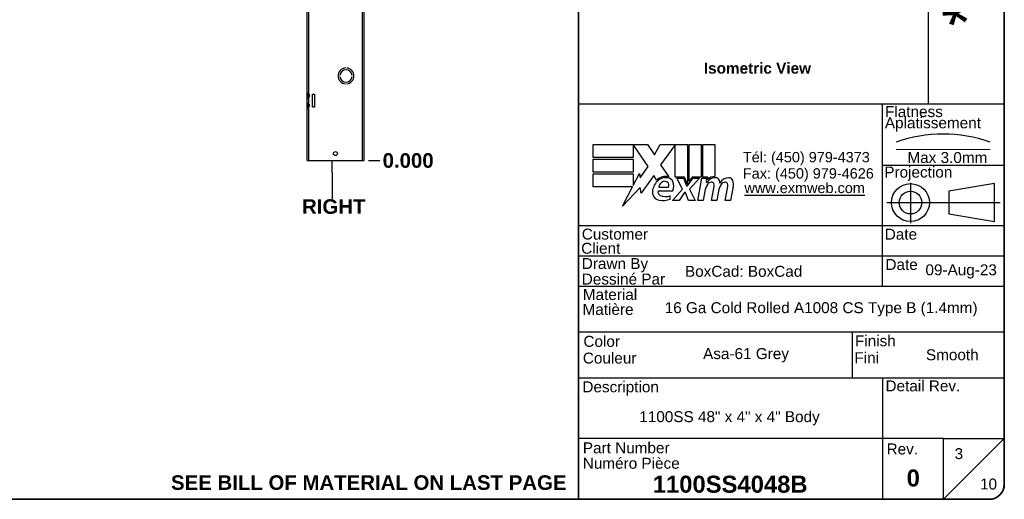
# Model space of a CAD drawing. Header units: inches. Extents: x 0 to 186, y -11 to 121.
# Tile 2 of 3: x 94 to 185, y 3 to 47. Entities that reach past the tile are written whole.
import ezdxf
from ezdxf.enums import TextEntityAlignment as Align

# ---------------------------------------------------------------- set-up
doc = ezdxf.new("R2010")
doc.units = ezdxf.units.IN
doc.header["$LTSCALE"] = 11.188006
doc.header["$MEASUREMENT"] = 0
doc.linetypes.add('CHAIN', pattern=[0.7087, 0.4724, -0.0591, 0.1181, -0.0591])
doc.linetypes.add('DASHED', pattern=[0.2067, 0.1654, -0.0413])
doc.layers.get('0').update_dxf_attribs({"lineweight": 25})
for name, color, linetype, lineweight in [('Centerline(ANSI)', 7, 'Continuous', 25), ('Dimensions(ANSI)', 7, 'Continuous', 25), ('Sketch Geometry(ANSI)', 7, 'Continuous', 25), ('Symbols(ANSI)', 7, 'Continuous', 25), ('Visible Edges(ANSI)', 7, 'Continuous', 25), ('Visible Tangent Edges(ANSI)', 7, 'Continuous', 25)]:
    doc.layers.add(name, color=color, linetype=linetype, lineweight=lineweight)
doc.styles.add('Current-ANSI', font='arial.ttf')
doc.styles.add('Dimension-ANSI', font='arialbd.ttf')
doc.styles.add('Text Style44', font='arialbd.ttf')
doc.styles.add('Text Style83', font='FRE3OF9X.TTF')
doc.dimstyles.new('INCH-ANSI', dxfattribs={"dimscale": 11.188006, "dimtxt": 0.12, "dimasz": 0.098425, "dimexe": 0.04, "dimexo": 0.04, "dimgap": 0.031496, "dimtad": 0, "dimtih": 1, "dimtoh": 1, "dimdec": 3, "dimrnd": 1e-08, "dimzin": 0, "dimdsep": 46, "dimtxsty": 'Dimension-ANSI', "dimcen": 0.09, "dimdle": 0.312, "dimclrd": 179, "dimclre": 179, "dimclrt": 7, "dimadec": 1, "dimazin": 0, "dimtfac": 1, "dimtdec": 3, "dimtofl": 0, "dimtmove": 0, "dimatfit": 3, "dimfxl": 1, "dimtolj": 1, "dimtzin": 4, "dimlwd": 25, "dimlwe": 25, "dimarcsym": 0})

# ---------------------------------------------------------------- blocks, each defined once
blk = doc.blocks.new('Title Blocks EXM - ANSI B')
for p, q in [((13.3719, 3.063), (13.3719, 3.17)), ((13.3719, 3.17), (13.8179, 3.17)), ((13.8239, 2.989), (13.7009, 3.1679)), ((13.7009, 3.1679), (13.7009, 3.063)), ((13.8179, 3.17), (13.8766, 3.0829)), ((13.8766, 3.0829), (13.9229, 3.17)), ((13.9229, 3.17), (14.1459, 3.17)), ((14.0459, 3.1658), (13.9239, 3.0025)), ((14.0459, 2.9005), (14.0459, 3.1658)), ((14.1459, 3.17), (14.1459, 2.8416)), ((14.1599, 3.17), (14.2589, 3.17)), ((14.1599, 2.866), (14.1599, 3.17)), ((14.2589, 3.17), (14.2589, 2.9005)), ((14.2729, 3.17), (14.3719, 3.17)), ((14.2729, 2.9005), (14.2729, 3.17)), ((14.3719, 3.17), (14.3719, 2.905)), ((13.7009, 3.063), (13.3719, 3.063)), ((13.3719, 3.049), (13.7009, 3.049)), ((13.3719, 2.942), (13.3719, 3.049)), ((13.7009, 3.049), (13.7009, 2.942)), ((13.9239, 3.0025), (13.9929, 2.903)), ((13.7009, 2.942), (13.3719, 2.942)), ((13.3719, 2.82), (13.3719, 2.927)), ((13.3719, 2.927), (13.7009, 2.927)), ((13.7009, 2.831), (13.7519, 2.929)), ((13.7009, 2.927), (13.7009, 2.831)), ((13.7519, 2.929), (13.7584, 2.8954)), ((13.7584, 2.8954), (13.8239, 2.989)), ((13.8699, 2.9145), (13.7651, 2.7677)), ((13.893, 2.876), (13.8699, 2.9145)), ((14.1209, 2.9005), (14.0459, 2.9005)), ((14.0589, 2.891), (14.1129, 2.891)), ((14.1049, 2.802), (14.0589, 2.891)), ((14.1129, 2.891), (14.1389, 2.8297)), ((14.1459, 2.8416), (14.1209, 2.9005)), ((14.1459, 2.8297), (14.1904, 2.891)), ((14.1849, 2.9005), (14.1599, 2.866)), ((14.2449, 2.891), (14.1639, 2.8026)), ((14.2589, 2.9005), (14.1849, 2.9005)), ((14.1904, 2.891), (14.2449, 2.891)), ((14.2319, 2.709), (14.264, 2.891)), ((14.264, 2.891), (14.3019, 2.891)), ((14.3139, 2.9005), (14.2729, 2.9005)), ((14.3019, 2.891), (14.2991, 2.859)), ((14.2991, 2.859), (14.3087, 2.859)), ((14.3121, 2.88), (14.3139, 2.9005)), ((13.6951, 2.82), (13.3719, 2.82)), ((13.6123, 2.661), (13.6951, 2.82)), ((13.7585, 2.815), (13.6123, 2.661)), ((13.7651, 2.7677), (13.7585, 2.815)), ((13.9049, 2.788), (14.0269, 2.788)), ((13.9099, 2.818), (13.9899, 2.818)), ((14.0229, 2.709), (14.1049, 2.802)), ((14.1219, 2.774), (14.0769, 2.709)), ((14.1299, 2.774), (14.1219, 2.774)), ((14.1549, 2.709), (14.1299, 2.774)), ((14.1389, 2.8297), (14.1459, 2.8297)), ((14.1639, 2.8026), (14.2089, 2.709)), ((14.2891, 2.784), (14.2759, 2.709)), ((14.3449, 2.709), (14.3651, 2.824)), ((14.4021, 2.784), (14.3889, 2.709)), ((14.4568, 2.709), (14.4771, 2.824)), ((14.523, 2.8232), (14.5008, 2.709)), ((14.0049, 2.718), (14.0049, 2.748)), ((14.0769, 2.709), (14.0229, 2.709)), ((14.2089, 2.709), (14.1549, 2.709)), ((14.2759, 2.709), (14.2319, 2.709)), ((14.3889, 2.709), (14.3449, 2.709)), ((14.5008, 2.709), (14.4568, 2.709))]:
    blk.add_line(p, q)
for centre, radius, start, end in [((13.9913, 2.772), 0.1327, 134.16843, 176.56465), ((13.9683, 2.7958), 0.11, 77.07905, 133.17854), ((13.9683, 2.7958), 0.0996, 80.40854, 134.16843), ((13.9654, 2.8111), 0.056, 109.37968, 172.99755), ((13.959, 2.8295), 0.0365, 51.16516, 109.37968), ((13.9619, 2.8332), 0.0318, 331.45471, 51.16516), ((13.9805, 2.8435), 0.0507, 23.84447, 85.08017), ((13.9409, 2.826), 0.094, 336.15553, 23.84447), ((14.4417, 2.757), 0.155, 147.59924, 170), ((14.3761, 2.8159), 0.08, 89.47765, 147.41137), ((14.3463, 2.8176), 0.042, 96.03001, 147.59924), ((14.3702, 2.825), 0.08, 88.79525, 136.5849), ((14.344, 2.8395), 0.02, 23.55712, 96.03001), ((14.3248, 2.8311), 0.041, 350, 23.55712), ((14.3766, 2.8621), 0.0338, 16.9928, 89.47765), ((14.5551, 2.7593), 0.155, 148.55841, 170.82565), ((14.3171, 2.8439), 0.096, 3.6169, 16.9928), ((14.4864, 2.814), 0.0819, 89.6788, 153.95078), ((14.4583, 2.8176), 0.042, 96.10268, 147.60833), ((14.456, 2.8395), 0.02, 23.54875, 96.10268), ((14.4367, 2.8311), 0.041, 349.9922, 23.54875), ((14.4867, 2.8609), 0.035, 18.47479, 89.6788), ((14.4288, 2.8415), 0.096, 349, 18.47479), ((13.9245, 2.776), 0.0658, 176.56465, 261.56052), ((13.9355, 2.7789), 0.032, 163.52609, 244.67838), ((13.9446, 2.9112), 0.2024, 261.56052, 287.33425), ((13.9656, 2.8424), 0.1023, 244.67838, 292.56091)]:
    blk.add_arc(centre, radius, start, end)
at = {"layer": 'Centerline(ANSI)', "linetype": 'DASHED', "lineweight": 18, "ltscale": 0.507983}
blk.add_line((15.8615, 3.1283), (16.6325, 3.1283), dxfattribs=at)
at = {"layer": 'Centerline(ANSI)', "linetype": 'CHAIN', "ltscale": 0.185148}
blk.add_line((15.979, 2.8548), (15.979, 2.5213), dxfattribs=at)
at = {"layer": 'Centerline(ANSI)', "linetype": 'CHAIN', "ltscale": 0.437897}
blk.add_line((15.7859, 2.691), (16.7169, 2.691), dxfattribs=at)
at = {"layer": 'Sketch Geometry(ANSI)'}
for p, q in [((13.25, 10.687), (16.625, 10.687)), ((13.5, 10.687), (13.5, 8.625)), ((15.375, 10.687), (15.375, 8.625)), ((16.125, 10.687), (16.125, 3.5)), ((16.75, 10.562), (16.75, 0.375)), ((13.25, 10.5), (16.75, 10.5)), ((13.25, 10.125), (16.75, 10.125)), ((13.25, 9.75), (16.75, 9.75)), ((16.75, 9.375), (13.25, 9.375)), ((13.25, 9), (16.75, 9)), ((16.75, 9), (16.75, 8.625)), ((13.25, 8.625), (16.75, 8.625)), ((16.75, 3.5), (13.25, 3.5)), ((15.75, 2), (15.75, 3.5)), ((15.75, 3), (16.75, 3)), ((16.6692, 2.847), (16.2942, 2.7845)), ((16.6692, 2.535), (16.6692, 2.847)), ((16.2942, 2.7845), (16.2942, 2.5975)), ((16.2942, 2.5975), (16.6692, 2.535)), ((16.75, 2.5), (13.25, 2.5)), ((16.75, 2.25), (13.25, 2.25)), ((16.75, 2), (13.25, 2)), ((13.25, 1.6292), (16.75, 1.6292)), ((15.4988, 1.6292), (15.4988, 1.25)), ((13.25, 1.25), (16.75, 1.25)), ((15.75, 1.25), (15.75, 0.75)), ((15.75, 0.75), (13.25, 0.75)), ((16.25, 0.75), (15.75, 0.75)), ((15.75, 0.75), (15.75, 0.25)), ((16.25, 0.25), (16.25, 0.75)), ((16.25, 0.75), (16.75, 0.75)), ((16.25, 0.25), (16.75, 0.75)), ((16.625, 0.25), (13.25, 0.25))]:
    blk.add_line(p, q, dxfattribs=at)
at = {"layer": 'Sketch Geometry(ANSI)', "linetype": 'Continuous', "lineweight": 35}
for p, q in [((13.25, 8.625), (13.25, 10.687)), ((13.25, 8.625), (13.25, 3.5)), ((13.25, 0.25), (13.25, 3.5))]:
    blk.add_line(p, q, dxfattribs=at)
at = {"layer": 'Sketch Geometry(ANSI)'}
for radius in [0.156, 0.0935]:
    blk.add_circle((15.979, 2.691), radius, dxfattribs=at)
for centre, radius, start, end in [((16.625, 10.562), 0.125, 0, 90), ((16.247, 2.1118), 1.1434, 70.29735, 109.70265), ((16.625, 0.375), 0.125, 270, 0)]:
    blk.add_arc(centre, radius, start, end, dxfattribs=at)
at = {"layer": 'Symbols(ANSI)', "color": 7, "char_height": 0.09, "style": 'Current-ANSI'}
for s, insert, width, attachment_point in [('No.', (13.3727, 10.5947), 0.250391, 5), ('Revisions', (14.4395, 10.5958), 1.873306, 5), ('Date', (15.7494, 10.5928), 0.751347, 5), ('By/Par', (16.4354, 10.5938), 0.622018, 5), ('BoxCad: BoxCad', (14.1257, 2.1251), 1.623619, 4), ('Date', (15.7734, 2.1356), 0.265541, 7), ('Rev.', (15.7827, 0.6181), 0.258544, 7)]:
    blk.add_mtext(s, dxfattribs=dict(at, insert=insert, width=width, attachment_point=attachment_point))
for s, insert, attachment_point in [('\\fArial|b1|i0;{\\H0.0900;Isometric View}', (14.2811, 3.8417), 1), ('Flatness', (15.7699, 3.3932), 7), ('Aplatissement', (15.7685, 3.2751), 7), ('Max 3.0mm', (15.9539, 3.0153), 7), ('Projection', (15.7637, 2.8698), 7), ('Customer', (13.2778, 2.3855), 7), ('Date', (15.7677, 2.385), 7), ('Client', (13.273, 2.269), 7), ('Drawn By', (13.2779, 2.1175), 7), ('Dessiné Par', (13.2779, 2.0156), 7), ('Material', (13.2861, 1.8886), 7), ('Matière', (13.2843, 1.7661), 7), ('Color', (13.2914, 1.5033), 7), ('Finish', (15.5226, 1.5076), 7), ('Couleur', (13.2867, 1.3658), 7), ('Fini', (15.5179, 1.37), 7), ('Description', (13.2829, 1.1031), 7), ('Detail Rev.', (15.7736, 1.137), 7), ('Part Number', (13.2867, 0.6271), 7), ('Numéro Pièce', (13.2862, 0.5004), 7)]:
    blk.add_mtext(s, dxfattribs=dict(at, insert=insert, attachment_point=attachment_point))
at = {"layer": 'Symbols(ANSI)', "color": 7, "insert": (14.6019, 3.1074), "char_height": 0.085, "attachment_point": 1, "line_spacing_factor": 0.944221, "style": 'Current-ANSI'}
blk.add_mtext('\\fArial|b0|i0;{\\H0.0850;Tél: (450) 979-4373\\PFax: (450) 979-4626}', dxfattribs=at)
at = {"layer": 'Symbols(ANSI)', "color": 5, "true_color": 0x0000ff, "insert": (14.6145, 2.8542), "char_height": 0.085, "attachment_point": 1, "style": 'Dimension-ANSI'}
blk.add_mtext('\\fArial|b0|i0;{\\H0.0850;\\Lwww.exmweb.com}', dxfattribs=at)
at = {"layer": 'Symbols(ANSI)', "color": 7, "style": 'Current-ANSI'}
for tag, p in [('REV1', (13.3753, 10.3127)), ('REV1BY', (16.4371, 10.3133)), ('REV1DATE', (15.7496, 10.31)), ('REV2', (13.3734, 9.9377)), ('REV2DATE', (15.7475, 9.9406)), ('REV2BY', (16.4372, 9.9385)), ('REV3', (13.3741, 9.563)), ('REV3DATE', (15.7516, 9.563)), ('REV3BY', (16.4372, 9.5635)), ('REV4', (13.3766, 9.1879)), ('REV4DATE', (15.7516, 9.1879)), ('REV4BY', (16.4411, 9.1885)), ('REV5', (13.3734, 8.8129)), ('REV5DATE', (15.7516, 8.8129)), ('REV5BY', (16.4379, 8.8113)), ('MFG_APPROVED_DATE', (16.3934, 2.3745)), ('DETAIL_REV', (16.2494, 0.9257))]:
    blk.add_attdef(tag, text='', height=0.09, dxfattribs=at).set_placement(p, align=Align.MIDDLE_CENTER)
for tag, p in [('REV1DESC', (13.5255, 10.3098)), ('REV2DESC', (13.5253, 9.9374)), ('REV3DESC', (13.528, 9.5635)), ('REV4DESC', (13.533, 9.1903)), ('REV5DESC', (13.5322, 8.8113)), ('COMPANY', (14.1202, 2.375))]:
    blk.add_attdef(tag, text='', height=0.09, dxfattribs=at).set_placement(p, align=Align.MIDDLE_LEFT)
at = {"layer": 'Symbols(ANSI)', "color": 7, "style": 'Text Style83'}
blk.add_attdef('BARCODE_001', (16.6422, 4.1418), '', height=0.4, rotation=90, dxfattribs=at)
at = {"layer": 'Symbols(ANSI)', "color": 7}
for tag, p, height, style in [('IDW_DATE_001', (16.102, 2.093), 0.09, 'Current-ANSI'), ('MATERIEL_001', (13.9591, 1.7815), 0.09, 'Current-ANSI'), ('COLOR_001', (14.2747, 1.4037), 0.09, 'Current-ANSI'), ('FINISH_001', (16.106, 1.3941), 0.09, 'Current-ANSI'), ('IDW_DESC_001', (13.7504, 0.8851), 0.09, 'Current-ANSI'), ('Sheet_Number_001', (16.3416, 0.5807), 0.09, 'Current-ANSI'), ('IDW_REV_001', (15.9474, 0.3552), 0.14, 'Text Style44'), ('IDW_NAME_001', (13.8611, 0.3043), 0.14, 'Text Style44'), ('Number_of_sheets_001', (16.5505, 0.3309), 0.09, 'Current-ANSI')]:
    blk.add_attdef(tag, p, '', height=height, dxfattribs=dict(at, style=style))
blk = doc.blocks.new('*D12')
at = {"layer": 'Defpoints', "color": 0, "linetype": 'Continuous', "transparency": 16777216}
for p in [(125.961, 34.021), (125.961, 34.021), (127.431, 34.021)]:
    blk.add_point(p, dxfattribs=at)
at = {"layer": 'Dimensions(ANSI)', "color": 179, "linetype": 'Continuous', "lineweight": 25, "true_color": 0x262658, "transparency": 16777216}
blk.add_line((126.408, 34.021), (127.431, 34.021), dxfattribs=at)
at = {"layer": 'Dimensions(ANSI)', "color": 7, "linetype": 'Continuous', "lineweight": 25, "transparency": 16777216, "insert": (130.045, 34.021), "char_height": 1.3426, "attachment_point": 5, "style": 'Dimension-ANSI'}
blk.add_mtext('\\A1;0.000', dxfattribs=at)
blk = doc.blocks.new('*D13')
at = {"layer": 'Defpoints', "color": 0, "linetype": 'Continuous', "transparency": 16777216}
for p in [(125.961, 96.354), (127.431, 96.354), (125.961, 34.021)]:
    blk.add_point(p, dxfattribs=at)
at = {"layer": 'Dimensions(ANSI)', "color": 179, "linetype": 'Continuous', "lineweight": 25, "true_color": 0x262658, "transparency": 16777216}
blk.add_line((126.408, 96.354), (127.431, 96.354), dxfattribs=at)
at = {"layer": 'Dimensions(ANSI)', "color": 7, "linetype": 'Continuous', "lineweight": 25, "transparency": 16777216, "insert": (130.588, 96.354), "char_height": 1.3426, "attachment_point": 5, "style": 'Dimension-ANSI'}
blk.add_mtext('\\A1;48.000', dxfattribs=at)
blk = doc.blocks.new('Datum Identifier11')
at = {"layer": 'Symbols(ANSI)', "color": 7, "linetype": 'Continuous', "lineweight": 25}
for p, q in [((10.9997, 2.9424), (10.9997, 3.0408)), ((10.9997, 2.9424), (10.9997, 2.9095)), ((10.9997, 2.9095), (10.9997, 2.7254))]:
    blk.add_line(p, q, dxfattribs=at)
at = {"layer": 'Symbols(ANSI)', "color": 7, "insert": (10.7517, 2.6014), "char_height": 0.12, "attachment_point": 7, "style": 'Dimension-ANSI'}
blk.add_mtext('RIGHT', dxfattribs=at)
blk = doc.blocks.new('Borders 1_EXM - B (Inch)-1100SS4048B_merged.idw')
at = {"layer": 'Sketch Geometry(ANSI)', "linetype": 'Continuous', "lineweight": 35}
for p, q in [((16.5229, 0.3795), (16.5229, 10.5665)), ((0.3979, 0.2545), (16.3979, 0.2545))]:
    blk.add_line(p, q, dxfattribs=at)
blk.add_arc((16.3979, 0.3795), 0.125, 270, 0, dxfattribs=at)
at = {"layer": 'Symbols(ANSI)', "color": 7, "style": 'Current-ANSI'}
blk.add_attdef('FILENAME_AND_PATH_001', (6.1601, 10.7181), '', height=0.09, dxfattribs=at)

msp = doc.modelspace()

# ---------------------------------------------------------------- linework, layer by layer
at = {"layer": 'Visible Edges(ANSI)'}
for p, q in [((125.9608, 96.3539), (125.9608, 34.0207)), ((120.7664, 40.2028), (120.7664, 64.5244)), ((123.7719, 41.8643), (123.7718, 41.8643)), ((123.7718, 41.7604), (123.7719, 41.7604)), ((124.2726, 42.54), (124.2726, 42.5398)), ((124.4025, 42.5398), (124.4025, 42.54)), ((124.9033, 41.8643), (124.9032, 41.8643)), ((124.9032, 41.7604), (124.9033, 41.7604)), ((124.2726, 41.0849), (124.2726, 41.0848)), ((124.4025, 41.0848), (124.4025, 41.0849)), ((120.8443, 40.2028), (120.7664, 40.2028)), ((120.7664, 39.7703), (120.7664, 40.2028)), ((120.8378, 40.2028), (120.8378, 39.7703)), ((120.8781, 40.2028), (120.8443, 40.2028)), ((120.8443, 40.1229), (120.8443, 40.2028)), ((120.9482, 40.1229), (120.8443, 40.1229)), ((120.9482, 39.8502), (120.8443, 39.8502)), ((120.8443, 39.7703), (120.8443, 39.8502)), ((120.9482, 40.1229), (120.9482, 39.8502)), ((121.2664, 40.1437), (121.4287, 40.1437)), ((121.2664, 38.936), (121.2664, 40.1437)), ((121.4287, 40.1437), (121.4287, 38.936)), ((120.7664, 39.3093), (120.7664, 39.7703)), ((120.7664, 39.7703), (120.8443, 39.7703)), ((120.7664, 38.8769), (120.7664, 39.3093)), ((120.8443, 39.3093), (120.7664, 39.3093)), ((120.8378, 39.3093), (120.8378, 38.8769)), ((120.8781, 39.7703), (120.8443, 39.7703)), ((120.8781, 39.3093), (120.8443, 39.3093)), ((120.8443, 39.2295), (120.8443, 39.3093)), ((120.9482, 39.2295), (120.8443, 39.2295)), ((120.9482, 38.9567), (120.8443, 38.9567)), ((120.8443, 38.8769), (120.8443, 38.9567)), ((120.9482, 39.2295), (120.9482, 38.9567)), ((121.4287, 38.936), (121.2664, 38.936)), ((120.7664, 34.0207), (120.7664, 38.8769)), ((120.7664, 38.8769), (120.8443, 38.8769)), ((120.8781, 38.8769), (120.8443, 38.8769)), ((120.7664, 34.0207), (120.8781, 34.0207)), ((120.8781, 34.0207), (125.8491, 34.0207)), ((125.8491, 34.0207), (125.9608, 34.0207))]:
    msp.add_line(p, q, dxfattribs=at)
msp.add_circle((123.3636, 34.67), 0.1825, dxfattribs=at)
for radius, start, end in [(0.7305, 95.099689, 264.900311), (0.7303, 95.100598, 264.899402), (0.5681, 5.245797, 174.754203), (0.5681, 185.245797, 354.754203), (0.568, 5.247, 174.753), (0.568, 185.247, 354.753), (0.7305, 275.099689, 84.900311), (0.7303, 275.100598, 84.899402)]:
    msp.add_arc((124.3376, 41.8124), radius, start, end, dxfattribs=at)
at = {"layer": 'Visible Tangent Edges(ANSI)'}
for p, q in [((125.8491, 34.0207), (125.8491, 96.3539)), ((120.8781, 64.5244), (120.8781, 40.2028)), ((120.8781, 40.1229), (120.8781, 39.8502)), ((120.8781, 39.7703), (120.8781, 39.3093)), ((120.8781, 39.2295), (120.8781, 38.9567)), ((120.8781, 38.8769), (120.8781, 34.0207))]:
    msp.add_line(p, q, dxfattribs=at)

# ---------------------------------------------------------------- block references
at = {"xscale": 11.18800553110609, "yscale": 11.18800553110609, "zscale": 11.18800553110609}
msp.add_blockref('Borders 1_EXM - B (Inch)-1100SS4048B_merged.idw', (0, 0), dxfattribs=at)
msp.add_blockref('Title Blocks EXM - ANSI B', (-2.5413, 0.0508), dxfattribs=at).add_auto_attribs({'COLOR_001': 'Asa-61 Grey', 'IDW_DATE_001': '09-Aug-23', 'IDW_REV_001': '0', 'Sheet_Number_001': '3', 'Number_of_sheets_001': '10', 'IDW_DESC_001': '1100SS 48" x 4" x 4" Body', 'IDW_NAME_001': '1100SS4048B', 'BARCODE_001': '*$H1100SS4048B$J*', 'FINISH_001': 'Smooth', 'MATERIEL_001': '16 Ga Cold Rolled A1008 CS Type B (1.4mm)'})
at = {"layer": 'Symbols(ANSI)', "xscale": 11.18800553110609, "yscale": 11.18800553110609, "zscale": 11.18800553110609}
msp.add_blockref('Datum Identifier11', (0, 0), dxfattribs=at)

# ---------------------------------------------------------------- texts
at = {"layer": 'Symbols(ANSI)', "color": 7, "insert": (126.4273, 4.3805), "char_height": 1.342561, "width": 36.373982, "attachment_point": 5, "style": 'Dimension-ANSI'}
msp.add_mtext('\\fArial|b1|i0;SEE BILL OF MATERIAL ON LAST PAGE', dxfattribs=at)

# ---------------------------------------------------------------- dimensions: what is measured, and where the dimension line sits
at = {"layer": 'Dimensions(ANSI)', "color": 179, "linetype": 'Continuous', "lineweight": 25, "true_color": 0x262658}
for feature_location, offset, origin, picture, middle in [((125.9608, 96.3539), (1.4704, 0), (125.9608, 34.0207), '*D13', (130.5883, 96.3539)), ((125.960827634, 34.0207351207), (1.4704235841, 0), (125.960827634, 34.0207351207), '*D12', (130.0447360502, 34.0207351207))]:
    dim = msp.add_ordinate_dim(feature_location=feature_location, offset=offset, dtype=0, origin=origin, dimstyle='INCH-ANSI', override={"dimgap": 0.031496, "dimtad": 0, "dimdec": 3, "dimlfac": 0.770055, "dimtol": 0, "dimlim": 0, "dimtp": 0, "dimtm": 0, "dimtdec": 3}, dxfattribs=at)
    dim.commit()
    dim.dimension.update_dxf_attribs({"geometry": picture, "text_midpoint": middle})

doc.saveas('drawing.dxf')
